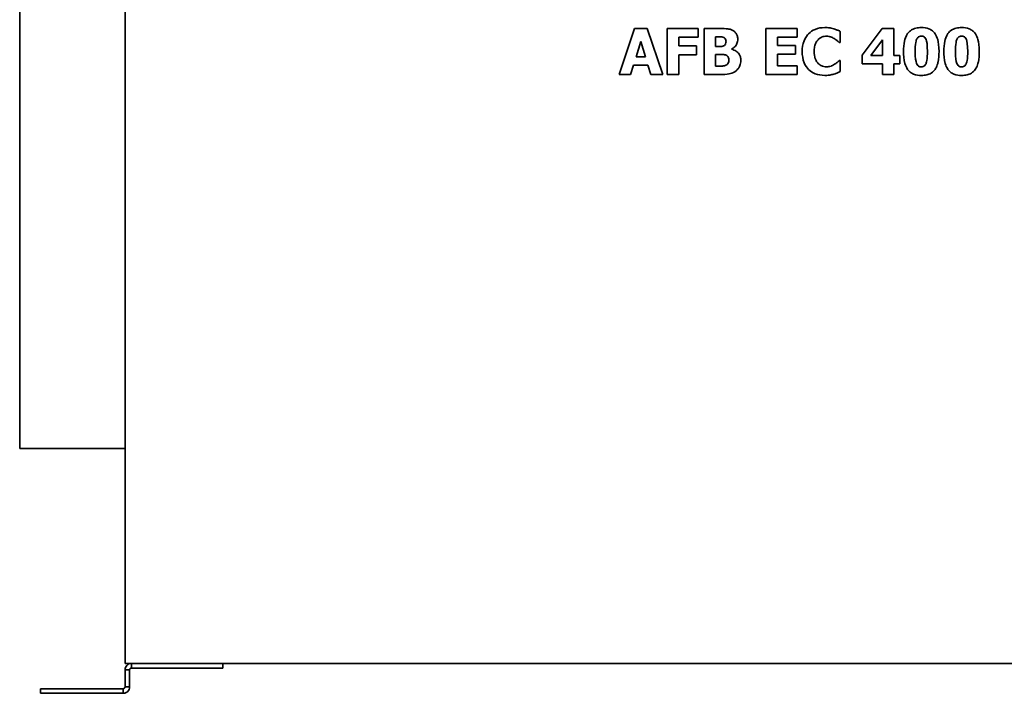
# Model space of a CAD drawing. Header units: millimetres. Extents: x 278 to 982, y 133 to 758.
# Tile 1 of 5: x 278 to 706, y 133 to 426. Entities that reach past the tile are written whole.
import ezdxf

# ---------------------------------------------------------------- set-up
doc = ezdxf.new("R2010")
doc.units = ezdxf.units.MM
doc.header["$LTSCALE"] = 3
doc.layers.add('Krawędzie widoczne(ISO)', color=7, linetype='Continuous', lineweight=35, true_color=0x262659)

msp = doc.modelspace()

# ---------------------------------------------------------------- linework, layer by layer
at = {"layer": 'Krawędzie widoczne(ISO)'}
for p, q in [((324, 735.98), (324, 145.98)), ((278.2, 639.48), (278.2, 239.48)), ((545.6, 421.99), (538.84, 401.99)), ((551.08, 421.99), (545.6, 421.99)), ((557.84, 401.99), (551.08, 421.99)), ((573.22, 421.99), (559.83, 421.99)), ((559.83, 421.99), (559.83, 401.99)), ((573.22, 418.18), (573.22, 421.99)), ((575.81, 421.99), (575.81, 401.99)), ((582.86, 421.99), (575.81, 421.99)), ((616.25, 421.99), (602.73, 421.99)), ((602.73, 421.99), (602.73, 401.99)), ((616.25, 418.18), (616.25, 421.99)), ((635.05, 415.94), (635.05, 420.71)), ((653.25, 421.99), (644.6, 410.38)), ((658.26, 421.99), (653.25, 421.99)), ((658.26, 410.25), (658.26, 421.99)), ((546.22, 409.7), (548.27, 416.31)), ((548.27, 416.31), (550.32, 409.7)), ((564.82, 414.4), (564.82, 418.18)), ((564.82, 418.18), (573.22, 418.18)), ((580.8, 414.09), (580.8, 418.34)), ((580.8, 418.34), (581.14, 418.34)), ((607.72, 414.66), (607.72, 418.18)), ((607.72, 418.18), (616.25, 418.18)), ((634.55, 415.94), (635.05, 415.94)), ((648.34, 410.25), (653.41, 417.06)), ((653.41, 417.06), (653.41, 410.25)), ((572.55, 414.4), (564.82, 414.4)), ((572.55, 410.59), (572.55, 414.4)), ((581.43, 414.09), (580.8, 414.09)), ((587.71, 412.96), (587.71, 413.06)), ((615.58, 414.66), (607.72, 414.66)), ((615.58, 410.85), (615.58, 414.66)), ((550.32, 409.7), (546.22, 409.7)), ((564.82, 401.99), (564.82, 410.59)), ((564.82, 410.59), (572.55, 410.59)), ((580.8, 405.63), (580.8, 410.67)), ((580.8, 410.67), (581.73, 410.67)), ((607.72, 405.8), (607.72, 410.85)), ((607.72, 410.85), (615.58, 410.85)), ((635.05, 408.02), (634.6, 408.02)), ((635.05, 403.32), (635.05, 408.02)), ((644.6, 410.38), (644.6, 406.65)), ((653.41, 410.25), (648.34, 410.25)), ((660.96, 410.25), (658.26, 410.25)), ((660.96, 406.65), (660.96, 410.25)), ((543.87, 401.99), (545.13, 406.07)), ((545.13, 406.07), (551.42, 406.07)), ((551.42, 406.07), (552.67, 401.99)), ((581.08, 405.63), (580.8, 405.63)), ((616.25, 405.8), (607.72, 405.8)), ((616.25, 401.99), (616.25, 405.8)), ((644.6, 406.65), (653.41, 406.65)), ((653.41, 406.65), (653.41, 401.94)), ((658.26, 401.94), (658.26, 406.65)), ((658.26, 406.65), (660.96, 406.65)), ((538.84, 401.99), (543.87, 401.99)), ((552.67, 401.99), (557.84, 401.99)), ((559.83, 401.99), (564.82, 401.99)), ((575.81, 401.99), (583.8, 401.99)), ((602.73, 401.99), (616.25, 401.99)), ((653.41, 401.94), (658.26, 401.94)), ((278.2, 239.48), (324, 239.48)), ((936, 145.98), (324, 145.98)), ((326.8, 145.98), (326.8, 144.86)), ((366.53, 145.98), (366.53, 143.98)), ((324, 143.18), (324, 135.82)), ((325.12, 143.18), (324, 143.18)), ((326, 143.18), (325.12, 143.18)), ((326, 135.82), (326, 143.18)), ((326.8, 144.86), (326.8, 143.98)), ((326.8, 143.98), (341.97, 143.98)), ((349.48, 143.98), (341.97, 143.98)), ((349.48, 143.98), (364.78, 143.98)), ((366.53, 143.98), (364.78, 143.98)), ((287.21, 135.02), (288.96, 135.02)), ((287.21, 133.02), (287.21, 135.02)), ((288.96, 133.02), (287.21, 133.02)), ((288.96, 135.02), (310.88, 135.02)), ((288.96, 133.02), (310.88, 133.02)), ((310.88, 135.02), (319.37, 135.02)), ((319.37, 133.02), (310.88, 133.02)), ((319.37, 135.02), (322.2, 135.02)), ((319.37, 133.02), (322.2, 133.02)), ((323.2, 135.02), (322.2, 135.02)), ((322.2, 133.02), (323.2, 133.02)), ((323.2, 134.14), (323.2, 135.02)), ((323.2, 133.02), (323.2, 134.14)), ((324, 135.82), (324.88, 135.82)), ((324.88, 135.82), (326, 135.82))]:
    msp.add_line(p, q, dxfattribs=at)
for points, knots in [([(588.32, 421.11), (587.43, 421.6), (586.64, 421.75), (585.28, 421.95), (583.99, 421.99), (582.86, 421.99)], [-0.5021745, -0.5021745, -0.5021745, -0.5021745, -0.3398768, -0.3398768, 0, 0, 0, 0]), ([(590.46, 417.34), (590.46, 417.89), (590.39, 418.44), (590.07, 419.35), (589.86, 419.77), (589.2, 420.56), (588.79, 420.87), (588.32, 421.11)], [-0.5076233, -0.5076233, -0.5076233, -0.5076233, -0.3076614, -0.3076614, -0.1572693, -0.1572693, 0, 0, 0, 0]), ([(628.29, 422.38), (626.84, 422.38), (625.4, 422.16), (623.01, 421.15), (622.08, 420.52), (620.69, 419.1), (619.9, 418.14), (618.71, 415.17), (618.48, 413.57), (618.48, 411.97)], [-2.429922, -2.429922, -2.429922, -2.429922, -1.608062, -1.608062, -0.957911, -0.957911, -0.47934, -0.47934, 0, 0, 0, 0]), ([(632.26, 421.87), (631.39, 422.1), (630.68, 422.2), (629.73, 422.34), (629, 422.38), (628.29, 422.38)], [-0.2883078, -0.2883078, -0.2883078, -0.2883078, -0.2120757, -0.2120757, 0, 0, 0, 0]), ([(635.05, 420.71), (634.56, 420.96), (633.96, 421.22), (633.27, 421.52), (632.76, 421.72), (632.26, 421.87)], [-0.2276746, -0.2276746, -0.2276746, -0.2276746, -0.1566905, -0.1566905, 0, 0, 0, 0]), ([(664.34, 419.77), (663.51, 418.57), (663.16, 417.31), (662.66, 415.08), (662.57, 413.46), (662.57, 411.99)], [-0.6838325, -0.6838325, -0.6838325, -0.6838325, -0.442676, -0.442676, 0, 0, 0, 0]), ([(670.28, 422.39), (669.49, 422.39), (668.68, 422.32), (667.03, 421.91), (666.41, 421.6), (665.33, 420.93), (664.78, 420.4), (664.34, 419.77)], [-0.5129193, -0.5129193, -0.5129193, -0.5129193, -0.3816294, -0.3816294, -0.2322626, -0.2322626, 0, 0, 0, 0]), ([(676.25, 419.69), (675.92, 420.17), (675.53, 420.6), (674.62, 421.33), (674.12, 421.63), (672.55, 422.26), (671.39, 422.39), (670.28, 422.39)], [-0.6821728, -0.6821728, -0.6821728, -0.6821728, -0.5060831, -0.5060831, -0.3318155, -0.3318155, 0, 0, 0, 0]), ([(677.98, 411.99), (677.98, 414.3), (677.72, 415.98), (677.15, 418.03), (676.78, 418.91), (676.25, 419.69)], [-0.6404579, -0.6404579, -0.6404579, -0.6404579, -0.2820736, -0.2820736, 0, 0, 0, 0]), ([(681.86, 419.77), (681.03, 418.57), (680.68, 417.31), (680.18, 415.08), (680.09, 413.46), (680.09, 411.99)], [-0.6838325, -0.6838325, -0.6838325, -0.6838325, -0.442676, -0.442676, 0, 0, 0, 0]), ([(687.8, 422.39), (687.01, 422.39), (686.2, 422.32), (684.55, 421.91), (683.93, 421.6), (682.85, 420.93), (682.3, 420.4), (681.86, 419.77)], [-0.5129193, -0.5129193, -0.5129193, -0.5129193, -0.3816294, -0.3816294, -0.2322626, -0.2322626, 0, 0, 0, 0]), ([(693.77, 419.69), (693.44, 420.17), (693.05, 420.6), (692.14, 421.33), (691.64, 421.63), (690.07, 422.26), (688.91, 422.39), (687.8, 422.39)], [-0.6821728, -0.6821728, -0.6821728, -0.6821728, -0.5060831, -0.5060831, -0.3318155, -0.3318155, 0, 0, 0, 0]), ([(695.5, 411.99), (695.5, 414.3), (695.24, 415.98), (694.67, 418.03), (694.3, 418.91), (693.77, 419.69)], [-0.6404579, -0.6404579, -0.6404579, -0.6404579, -0.2820736, -0.2820736, 0, 0, 0, 0]), ([(581.14, 418.34), (581.59, 418.34), (582.1, 418.34), (583.2, 418.33), (583.36, 418.32), (583.77, 418.27), (584.07, 418.21), (584.34, 418.08)], [-0.15038, -0.15038, -0.15038, -0.15038, -0.1252835, -0.1252835, -0.0890375, -0.0890375, 0, 0, 0, 0]), ([(585.36, 416.35), (585.36, 416), (585.31, 415.65), (585.11, 415.13), (585.02, 414.97), (584.73, 414.65), (584.52, 414.51), (584.3, 414.4)], [-0.2319202, -0.2319202, -0.2319202, -0.2319202, -0.1318244, -0.1318244, -0.0730349, -0.0730349, 0, 0, 0, 0]), ([(584.34, 418.08), (584.44, 418.04), (584.54, 417.98), (584.72, 417.85), (584.81, 417.77), (584.91, 417.65), (585.08, 417.45), (585.3, 416.85), (585.36, 416.6), (585.36, 416.35)], [-0.6674712, -0.6674712, -0.6674712, -0.6674712, -0.4266253, -0.4266253, -0.1922484, -0.1922484, -0.0770126, -0.0770126, 0, 0, 0, 0]), ([(587.71, 413.06), (588.24, 413.28), (588.72, 413.58), (589.61, 414.46), (589.91, 414.99), (590.35, 416.04), (590.46, 416.68), (590.46, 417.34)], [-0.4711784, -0.4711784, -0.4711784, -0.4711784, -0.3433839, -0.3433839, -0.1964582, -0.1964582, 0, 0, 0, 0]), ([(623.67, 411.95), (623.67, 412.64), (623.73, 413.34), (624.01, 414.73), (624.22, 415.26), (624.67, 416.21), (624.98, 416.69), (625.37, 417.09)], [-0.4526848, -0.4526848, -0.4526848, -0.4526848, -0.3145051, -0.3145051, -0.1688734, -0.1688734, 0, 0, 0, 0]), ([(625.37, 417.09), (625.63, 417.36), (625.91, 417.61), (626.62, 418.1), (626.94, 418.23), (627.73, 418.53), (628.41, 418.63), (629.08, 418.63)], [-0.2911095, -0.2911095, -0.2911095, -0.2911095, -0.2534873, -0.2534873, -0.2038017, -0.2038017, 0, 0, 0, 0]), ([(629.08, 418.63), (629.97, 418.63), (630.59, 418.42), (631.38, 418.14), (631.89, 417.9), (632.37, 417.59)], [-0.2514825, -0.2514825, -0.2514825, -0.2514825, -0.1706849, -0.1706849, 0, 0, 0, 0]), ([(632.37, 417.59), (633.05, 417.19), (633.27, 417.01), (633.92, 416.48), (634.25, 416.2), (634.55, 415.94)], [-0.2527238, -0.2527238, -0.2527238, -0.2527238, -0.1159244, -0.1159244, 0, 0, 0, 0]), ([(667.61, 411.97), (667.61, 413.32), (667.67, 414.73), (668.01, 416.67), (668.18, 417.13), (668.45, 417.68), (668.62, 417.93), (669, 418.31), (669.21, 418.45), (669.71, 418.65), (669.99, 418.7), (670.28, 418.7)], [-0.487421, -0.487421, -0.487421, -0.487421, -0.3477685, -0.3477685, -0.2498875, -0.2498875, -0.1621886, -0.1621886, -0.087026, -0.087026, 0, 0, 0, 0]), ([(670.28, 418.7), (670.44, 418.7), (670.6, 418.68), (670.89, 418.63), (671.03, 418.58), (671.4, 418.42), (671.61, 418.27), (672.03, 417.83), (672.2, 417.52), (672.67, 416.38), (672.94, 414.93), (672.94, 411.99)], [-1.792284, -1.792284, -1.792284, -1.792284, -1.635767, -1.635767, -1.489013, -1.489013, -1.232602, -1.232602, -0.883148, -0.883148, 0, 0, 0, 0]), ([(685.13, 411.97), (685.13, 413.32), (685.19, 414.73), (685.53, 416.67), (685.7, 417.13), (685.97, 417.68), (686.14, 417.93), (686.52, 418.31), (686.73, 418.45), (687.23, 418.65), (687.51, 418.7), (687.8, 418.7)], [-0.487421, -0.487421, -0.487421, -0.487421, -0.3477685, -0.3477685, -0.2498875, -0.2498875, -0.1621886, -0.1621886, -0.087026, -0.087026, 0, 0, 0, 0]), ([(687.8, 418.7), (687.96, 418.7), (688.12, 418.68), (688.42, 418.63), (688.56, 418.58), (688.92, 418.42), (689.13, 418.27), (689.55, 417.83), (689.72, 417.52), (690.19, 416.38), (690.46, 414.93), (690.46, 411.99)], [-1.792284, -1.792284, -1.792284, -1.792284, -1.635767, -1.635767, -1.489013, -1.489013, -1.232602, -1.232602, -0.883148, -0.883148, 0, 0, 0, 0]), ([(584.3, 414.4), (584.07, 414.29), (583.83, 414.21), (583.41, 414.13), (583.25, 414.11), (582.37, 414.1), (581.85, 414.09), (581.43, 414.09)], [-0.4628602, -0.4628602, -0.4628602, -0.4628602, -0.2603313, -0.2603313, -0.1242576, -0.1242576, 0, 0, 0, 0]), ([(591.79, 408.11), (591.79, 408.63), (591.74, 409.14), (591.49, 410.08), (591.31, 410.5), (590.68, 411.45), (590.2, 411.85), (589.18, 412.53), (588.46, 412.8), (587.71, 412.96)], [-0.5633204, -0.5633204, -0.5633204, -0.5633204, -0.460237, -0.460237, -0.367725, -0.367725, -0.2313767, -0.2313767, 0, 0, 0, 0]), ([(618.48, 411.97), (618.48, 410.29), (618.72, 408.57), (619.93, 405.67), (620.66, 404.78), (622.07, 403.38), (623.01, 402.77), (625.4, 401.81), (626.84, 401.6), (628.27, 401.6)], [-1.317773, -1.317773, -1.317773, -1.317773, -1.026123, -1.026123, -0.773716, -0.773716, -0.430646, -0.430646, 0, 0, 0, 0]), ([(625.47, 406.77), (625.19, 407.04), (624.95, 407.34), (624.43, 408.16), (624.25, 408.61), (623.79, 409.79), (623.67, 410.91), (623.67, 411.95)], [-0.4242583, -0.4242583, -0.4242583, -0.4242583, -0.379414, -0.379414, -0.3126332, -0.3126332, 0, 0, 0, 0]), ([(662.57, 411.99), (662.57, 410.57), (662.66, 408.52), (663.41, 405.86), (663.78, 404.99), (664.32, 404.22)], [-0.8312122, -0.8312122, -0.8312122, -0.8312122, -0.2802084, -0.2802084, 0, 0, 0, 0]), ([(670.28, 405.26), (670.13, 405.26), (669.97, 405.27), (669.68, 405.33), (669.54, 405.38), (669.17, 405.54), (668.96, 405.69), (668.54, 406.14), (668.36, 406.45), (667.85, 407.7), (667.61, 409.25), (667.61, 411.97)], [-1.569567, -1.569567, -1.569567, -1.569567, -1.441245, -1.441245, -1.320638, -1.320638, -1.108258, -1.108258, -0.815202, -0.815202, 0, 0, 0, 0]), ([(672.94, 411.99), (672.94, 410.64), (672.88, 409.22), (672.53, 407.29), (672.36, 406.83), (672.08, 406.27), (671.92, 406.02), (671.53, 405.64), (671.33, 405.51), (670.84, 405.31), (670.57, 405.26), (670.28, 405.26)], [-0.4905555, -0.4905555, -0.4905555, -0.4905555, -0.3463261, -0.3463261, -0.2462975, -0.2462975, -0.1586486, -0.1586486, -0.0847215, -0.0847215, 0, 0, 0, 0]), ([(676.23, 404.19), (676.55, 404.65), (676.82, 405.14), (677.34, 406.42), (677.5, 407.1), (677.88, 408.91), (677.98, 410.49), (677.98, 411.99)], [-0.627053, -0.627053, -0.627053, -0.627053, -0.554113, -0.554113, -0.4476362, -0.4476362, 0, 0, 0, 0]), ([(680.09, 411.99), (680.09, 410.57), (680.18, 408.52), (680.93, 405.86), (681.3, 404.99), (681.84, 404.22)], [-0.8312122, -0.8312122, -0.8312122, -0.8312122, -0.2802084, -0.2802084, 0, 0, 0, 0]), ([(687.8, 405.26), (687.65, 405.26), (687.49, 405.27), (687.2, 405.33), (687.06, 405.38), (686.69, 405.54), (686.48, 405.69), (686.06, 406.14), (685.88, 406.45), (685.37, 407.7), (685.13, 409.25), (685.13, 411.97)], [-1.569567, -1.569567, -1.569567, -1.569567, -1.441245, -1.441245, -1.320638, -1.320638, -1.108258, -1.108258, -0.815202, -0.815202, 0, 0, 0, 0]), ([(690.46, 411.99), (690.46, 410.64), (690.4, 409.22), (690.05, 407.29), (689.88, 406.83), (689.6, 406.27), (689.44, 406.02), (689.05, 405.64), (688.85, 405.51), (688.36, 405.31), (688.09, 405.26), (687.8, 405.26)], [-0.4905555, -0.4905555, -0.4905555, -0.4905555, -0.3463261, -0.3463261, -0.2462975, -0.2462975, -0.1586486, -0.1586486, -0.0847215, -0.0847215, 0, 0, 0, 0]), ([(693.75, 404.19), (694.07, 404.65), (694.34, 405.14), (694.86, 406.42), (695.02, 407.1), (695.4, 408.91), (695.5, 410.49), (695.5, 411.99)], [-0.627053, -0.627053, -0.627053, -0.627053, -0.554113, -0.554113, -0.4476362, -0.4476362, 0, 0, 0, 0]), ([(581.73, 410.67), (582.42, 410.67), (583.64, 410.7), (584.59, 410.61), (584.87, 410.56), (585.11, 410.46)], [-0.2869989, -0.2869989, -0.2869989, -0.2869989, -0.0776668, -0.0776668, 0, 0, 0, 0]), ([(585.11, 410.46), (585.3, 410.39), (585.49, 410.31), (585.82, 410.1), (585.96, 409.98), (586.27, 409.64), (586.38, 409.43), (586.57, 408.91), (586.6, 408.54), (586.6, 408.19)], [-0.2534014, -0.2534014, -0.2534014, -0.2534014, -0.207972, -0.207972, -0.166746, -0.166746, -0.1044692, -0.1044692, 0, 0, 0, 0]), ([(586.6, 408.19), (586.6, 407.83), (586.55, 407.48), (586.27, 406.82), (586.1, 406.62), (585.81, 406.31), (585.56, 406.14), (585.29, 406.02)], [-0.1695164, -0.1695164, -0.1695164, -0.1695164, -0.1288419, -0.1288419, -0.0888062, -0.0888062, 0, 0, 0, 0]), ([(589.72, 403.62), (590.08, 403.91), (590.4, 404.24), (590.93, 404.94), (591.18, 405.36), (591.68, 406.56), (591.79, 407.34), (591.79, 408.11)], [-0.5649296, -0.5649296, -0.5649296, -0.5649296, -0.3902266, -0.3902266, -0.2330402, -0.2330402, 0, 0, 0, 0]), ([(629.12, 405.34), (628.13, 405.34), (627.36, 405.61), (626.43, 405.98), (625.92, 406.33), (625.47, 406.77)], [-0.3007821, -0.3007821, -0.3007821, -0.3007821, -0.1885592, -0.1885592, 0, 0, 0, 0]), ([(634.6, 408.02), (634.31, 407.75), (634.01, 407.5), (633.34, 406.94), (632.93, 406.66), (632.52, 406.41)], [-0.261669, -0.261669, -0.261669, -0.261669, -0.1445505, -0.1445505, 0, 0, 0, 0]), ([(585.29, 406.02), (584.92, 405.86), (584.54, 405.74), (583.97, 405.67), (583.76, 405.65), (582.2, 405.64), (581.6, 405.63), (581.08, 405.63)], [-1.19741, -1.19741, -1.19741, -1.19741, -0.467353, -0.467353, -0.157157, -0.157157, 0, 0, 0, 0]), ([(583.8, 401.99), (585.34, 401.99), (586.43, 402.14), (588.15, 402.61), (588.97, 403.04), (589.72, 403.62)], [-0.536093, -0.536093, -0.536093, -0.536093, -0.2837765, -0.2837765, 0, 0, 0, 0]), ([(632.52, 406.41), (631.95, 406.03), (631.29, 405.78), (630.4, 405.45), (629.77, 405.34), (629.12, 405.34)], [-0.2856633, -0.2856633, -0.2856633, -0.2856633, -0.1946998, -0.1946998, 0, 0, 0, 0]), ([(632.28, 402.18), (633.03, 402.4), (633.36, 402.54), (634.19, 402.92), (634.64, 403.12), (635.05, 403.32)], [-0.2747425, -0.2747425, -0.2747425, -0.2747425, -0.1370872, -0.1370872, 0, 0, 0, 0]), ([(664.32, 404.22), (664.64, 403.76), (665.02, 403.34), (665.91, 402.63), (666.4, 402.35), (667.97, 401.71), (669.15, 401.57), (670.28, 401.57)], [-0.677212, -0.677212, -0.677212, -0.677212, -0.5083023, -0.5083023, -0.3395871, -0.3395871, 0, 0, 0, 0]), ([(670.28, 401.57), (671.09, 401.57), (671.91, 401.64), (673.19, 401.96), (673.89, 402.18), (675.25, 403.04), (675.79, 403.56), (676.23, 404.19)], [-0.8820714, -0.8820714, -0.8820714, -0.8820714, -0.4830438, -0.4830438, -0.2302653, -0.2302653, 0, 0, 0, 0]), ([(681.84, 404.22), (682.16, 403.76), (682.54, 403.34), (683.43, 402.63), (683.92, 402.35), (685.49, 401.71), (686.67, 401.57), (687.8, 401.57)], [-0.677212, -0.677212, -0.677212, -0.677212, -0.5083023, -0.5083023, -0.3395871, -0.3395871, 0, 0, 0, 0]), ([(687.8, 401.57), (688.61, 401.57), (689.43, 401.64), (690.71, 401.96), (691.41, 402.18), (692.77, 403.04), (693.31, 403.56), (693.75, 404.19)], [-0.8820714, -0.8820714, -0.8820714, -0.8820714, -0.4830438, -0.4830438, -0.2302653, -0.2302653, 0, 0, 0, 0]), ([(628.27, 401.6), (629.66, 401.6), (630.28, 401.7), (631.11, 401.85), (631.7, 402), (632.28, 402.18)], [-0.2537556, -0.2537556, -0.2537556, -0.2537556, -0.1799002, -0.1799002, 0, 0, 0, 0]), ([(324, 143.18), (324, 143.55), (324.07, 143.91), (324.35, 144.59), (324.56, 144.9), (325.08, 145.42), (325.38, 145.62), (326.06, 145.91), (326.43, 145.98), (326.8, 145.98)], [0, 0, 0, 0, 0.1114459, 0.1114459, 0.2219303, 0.2219303, 0.3324441, 0.3324441, 0.4438708, 0.4438708, 0.4438708, 0.4438708]), ([(326.8, 143.98), (326.79, 143.98), (326.77, 143.98), (326.76, 143.98), (326.74, 143.98), (326.73, 143.98), (326.71, 143.98), (326.7, 143.97), (326.68, 143.97), (326.67, 143.97), (326.66, 143.97), (326.64, 143.96), (326.63, 143.96), (326.61, 143.96), (326.6, 143.95), (326.58, 143.95), (326.57, 143.95), (326.56, 143.94), (326.54, 143.94), (326.53, 143.93), (326.52, 143.93), (326.5, 143.92), (326.5, 143.92), (326.49, 143.92), (326.49, 143.92), (326.48, 143.91), (326.47, 143.91), (326.46, 143.91), (326.45, 143.9), (326.44, 143.89), (326.42, 143.89), (326.41, 143.88), (326.4, 143.87), (326.39, 143.86), (326.37, 143.86), (326.36, 143.85), (326.35, 143.84), (326.34, 143.83), (326.32, 143.82), (326.31, 143.82), (326.3, 143.81), (326.29, 143.8), (326.28, 143.79), (326.27, 143.78), (326.26, 143.77), (326.25, 143.76), (326.24, 143.75), (326.23, 143.75), (326.23, 143.74), (326.22, 143.74), (326.22, 143.73), (326.22, 143.73), (326.21, 143.72), (326.2, 143.71), (326.19, 143.7), (326.18, 143.69), (326.17, 143.67), (326.16, 143.66), (326.15, 143.65), (326.14, 143.64), (326.14, 143.63), (326.13, 143.62), (326.12, 143.6), (326.11, 143.59), (326.11, 143.58), (326.1, 143.57), (326.09, 143.55), (326.09, 143.54), (326.08, 143.53), (326.07, 143.51), (326.07, 143.5), (326.06, 143.49), (326.06, 143.48), (326.05, 143.47), (326.05, 143.45), (326.04, 143.43), (326.04, 143.42), (326.03, 143.41), (326.03, 143.39), (326.02, 143.38), (326.02, 143.36), (326.02, 143.35), (326.02, 143.34), (326.01, 143.32), (326.01, 143.31), (326.01, 143.29), (326.01, 143.28), (326, 143.27), (326, 143.25), (326, 143.24), (326, 143.22), (326, 143.21), (326, 143.19), (326, 143.18)], [0, 0, 0, 0, 0.0045101, 0.0045101, 0.0045101, 0.0090347, 0.0090347, 0.0090347, 0.0135712, 0.0135712, 0.0135712, 0.0181164, 0.0181164, 0.0181164, 0.0226675, 0.0226675, 0.0226675, 0.0272215, 0.0272215, 0.0272215, 0.0317752, 0.0317752, 0.0317752, 0.0329356, 0.0329356, 0.0329356, 0.0363326, 0.0363326, 0.0363326, 0.0409077, 0.0409077, 0.0409077, 0.0454982, 0.0454982, 0.0454982, 0.0501006, 0.0501006, 0.0501006, 0.0547115, 0.0547115, 0.0547115, 0.0593273, 0.0593273, 0.0593273, 0.0639446, 0.0639446, 0.0639446, 0.0669649, 0.0669649, 0.0669649, 0.0685613, 0.0685613, 0.0685613, 0.0731932, 0.0731932, 0.0731932, 0.0778428, 0.0778428, 0.0778428, 0.0825066, 0.0825066, 0.0825066, 0.0871814, 0.0871814, 0.0871814, 0.0918634, 0.0918634, 0.0918634, 0.0965493, 0.0965493, 0.0965493, 0.100365, 0.100365, 0.100365, 0.105938, 0.105938, 0.105938, 0.1106614, 0.1106614, 0.1106614, 0.115401, 0.115401, 0.115401, 0.1201519, 0.1201519, 0.1201519, 0.1249091, 0.1249091, 0.1249091, 0.1296672, 0.1296672, 0.1296672, 0.1344212, 0.1344212, 0.1344212, 0.1344212]), ([(326, 135.82), (326, 135.44), (325.92, 135.07), (325.64, 134.39), (325.42, 134.08), (324.9, 133.56), (324.59, 133.36), (324.09, 133.16), (323.91, 133.11), (323.56, 133.04), (323.38, 133.02), (323.2, 133.02)], [0, 0, 0, 0, 0.1211213, 0.1211213, 0.2427051, 0.2427051, 0.3638749, 0.3638749, 0.4245444, 0.4245444, 0.4853945, 0.4853945, 0.4853945, 0.4853945]), ([(323.2, 135.02), (323.3, 135.02), (323.4, 135.04), (323.58, 135.11), (323.67, 135.16), (323.82, 135.31), (323.89, 135.39), (323.98, 135.6), (324, 135.71), (324, 135.82)], [-0.238205, -0.238205, -0.238205, -0.238205, -0.1772118, -0.1772118, -0.118791, -0.118791, -0.0580717, -0.0580717, 0, 0, 0, 0])]:
    msp.add_open_spline(points, degree=3, knots=knots, dxfattribs=at)

doc.saveas('drawing.dxf')
